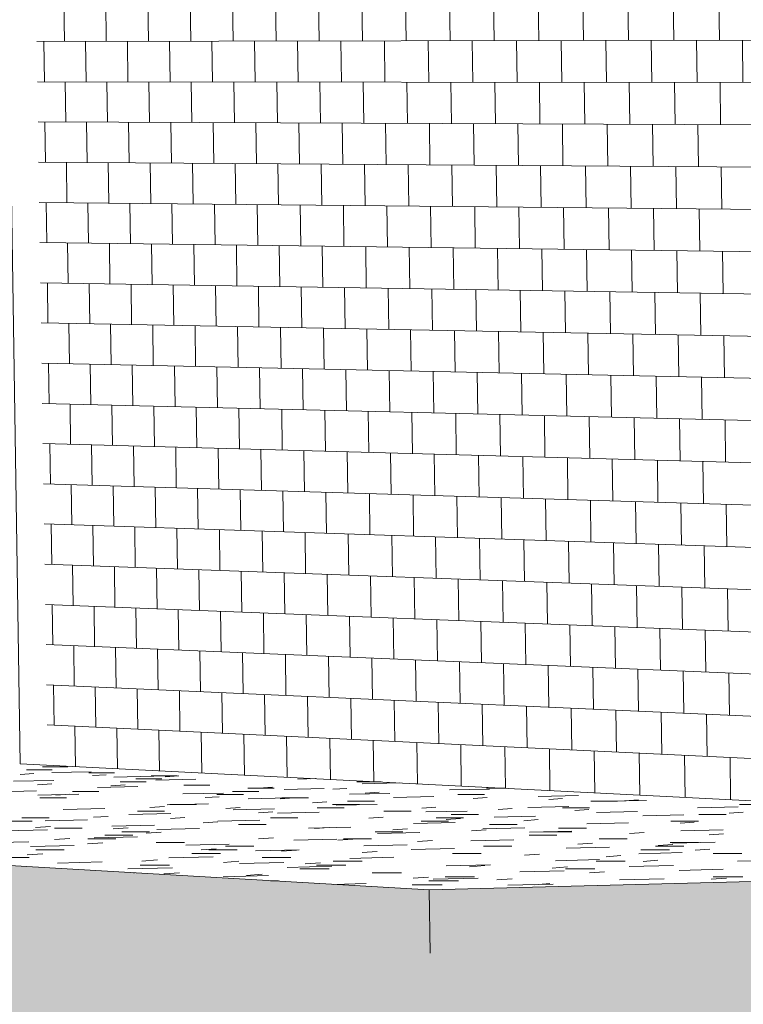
# Model space of a CAD drawing. Header units: metres. Extents: x -29 to 486, y -1 to 6.
# Tile 31 of 165: x 169.36199 to 169.3632, y 0.70197 to 0.70362. Entities that reach past the tile are written whole.
import ezdxf

# ---------------------------------------------------------------- set-up
doc = ezdxf.new("R2010")
doc.units = ezdxf.units.M
for name, color, linetype, lineweight in [('A-FLOR', 192, 'Continuous', 18), ('A-FLOR-PATT', 8, 'Continuous', 50), ('A-WALL', 113, 'Continuous', 18), ('A-WALL-PATT', 111, 'Continuous', 35)]:
    doc.layers.add(name, color=color, linetype=linetype, lineweight=lineweight)

# ---------------------------------------------------------------- blocks, each defined once
blk = doc.blocks.new('FP_68-Vista 3D 4')
at = {"layer": 'A-WALL-PATT', "lineweight": 9}
for p, q in [((12.4976551, 0.7035873), (12.4976541, 0.7036562)), ((12.4977279, 0.7035875), (12.4977268, 0.7036565)), ((12.497801, 0.7035876), (12.4978, 0.7036569)), ((12.4978747, 0.7035878), (12.4978736, 0.7036573)), ((12.4979488, 0.7035879), (12.4979477, 0.7036576)), ((12.4980234, 0.7035881), (12.4980223, 0.703658)), ((12.4980984, 0.7035882), (12.4980973, 0.7036584)), ((12.4981739, 0.7035883), (12.4981728, 0.7036587)), ((12.4982499, 0.7035885), (12.4982488, 0.7036591)), ((12.4983263, 0.7035886), (12.4983253, 0.7036595)), ((12.4972279, 0.7035865), (12.4972269, 0.7036541)), ((12.497298, 0.7035866), (12.497297, 0.7036545)), ((12.4973686, 0.7035868), (12.4973676, 0.7036548)), ((12.4974396, 0.7035869), (12.4974385, 0.7036551)), ((12.497511, 0.7035871), (12.4975099, 0.7036555)), ((12.4975828, 0.7035872), (12.4975818, 0.7036558)), ((12.4971814, 0.7035864), (12.5001107, 0.7035921)), ((12.4971941, 0.7035189), (12.497193, 0.7035864)), ((12.497264, 0.7035189), (12.4972629, 0.7035866)), ((12.4973343, 0.7035188), (12.4973333, 0.7035867)), ((12.4974051, 0.7035187), (12.497404, 0.7035868)), ((12.4974762, 0.7035187), (12.4974752, 0.703587)), ((12.4975479, 0.7035186), (12.4975468, 0.7035871)), ((12.49762, 0.7035185), (12.4976189, 0.7035873)), ((12.4976925, 0.7035184), (12.4976914, 0.7035874)), ((12.4977654, 0.7035184), (12.4977644, 0.7035875)), ((12.4978388, 0.7035183), (12.4978378, 0.7035877)), ((12.4979127, 0.7035182), (12.4979117, 0.7035878)), ((12.4979871, 0.7035182), (12.497986, 0.703588)), ((12.4980619, 0.7035181), (12.4980608, 0.7035881)), ((12.4981371, 0.703518), (12.4981361, 0.7035883)), ((12.4982129, 0.7035179), (12.4982118, 0.7035884)), ((12.4982891, 0.7035179), (12.498288, 0.7035886)), ((12.4983658, 0.7035178), (12.4983648, 0.7035887)), ((12.4971824, 0.7035189), (12.5001118, 0.7035161)), ((12.49723, 0.7034513), (12.497229, 0.7035189)), ((12.4973001, 0.703451), (12.4972991, 0.7035188)), ((12.4973707, 0.7034507), (12.4973696, 0.7035188)), ((12.4974416, 0.7034505), (12.4974406, 0.7035187)), ((12.497513, 0.7034502), (12.497512, 0.7035186)), ((12.4975849, 0.7034499), (12.4975839, 0.7035186)), ((12.4976572, 0.7034496), (12.4976562, 0.7035185)), ((12.4977299, 0.7034493), (12.4977289, 0.7035184)), ((12.4978031, 0.7034491), (12.4978021, 0.7035183)), ((12.4978768, 0.7034488), (12.4978757, 0.7035183)), ((12.4979509, 0.7034485), (12.4979498, 0.7035182)), ((12.4980254, 0.7034482), (12.4980244, 0.7035181)), ((12.4981005, 0.7034479), (12.4980994, 0.703518)), ((12.498176, 0.7034476), (12.4981749, 0.703518)), ((12.498252, 0.7034473), (12.4982509, 0.7035179)), ((12.4983284, 0.703447), (12.4983274, 0.7035178)), ((12.4971835, 0.7034515), (12.5001129, 0.7034401)), ((12.4971961, 0.7033839), (12.4971951, 0.7034514)), ((12.497266, 0.7033835), (12.497265, 0.7034512)), ((12.4973364, 0.703383), (12.4973353, 0.7034509)), ((12.4974071, 0.7033825), (12.4974061, 0.7034506)), ((12.4974783, 0.703382), (12.4974773, 0.7034503)), ((12.49755, 0.7033815), (12.4975489, 0.7034501)), ((12.497622, 0.703381), (12.497621, 0.7034498)), ((12.4976945, 0.7033805), (12.4976935, 0.7034495)), ((12.4977675, 0.70338), (12.4977665, 0.7034492)), ((12.4978409, 0.7033795), (12.4978399, 0.7034489)), ((12.4979148, 0.703379), (12.4979138, 0.7034486)), ((12.4979891, 0.7033785), (12.4979881, 0.7034483)), ((12.4980639, 0.703378), (12.4980629, 0.703448)), ((12.4981392, 0.7033775), (12.4981382, 0.7034478)), ((12.498215, 0.703377), (12.4982139, 0.7034475)), ((12.4982912, 0.7033765), (12.4982901, 0.7034472)), ((12.4971845, 0.703384), (12.5001139, 0.703364)), ((12.4972321, 0.7033161), (12.497231, 0.7033837)), ((12.4973022, 0.7033154), (12.4973011, 0.7033832)), ((12.4973727, 0.7033147), (12.4973717, 0.7033827)), ((12.4974437, 0.703314), (12.4974427, 0.7033823)), ((12.4975151, 0.7033133), (12.4975141, 0.7033818)), ((12.497587, 0.7033126), (12.4975859, 0.7033813)), ((12.4976593, 0.7033119), (12.4976582, 0.7033808)), ((12.497732, 0.7033112), (12.497731, 0.7033803)), ((12.4978052, 0.7033105), (12.4978042, 0.7033798)), ((12.4978789, 0.7033098), (12.4978778, 0.7033793)), ((12.497953, 0.7033091), (12.4979519, 0.7033788)), ((12.4980275, 0.7033084), (12.4980265, 0.7033783)), ((12.4981026, 0.7033076), (12.4981015, 0.7033778)), ((12.4981781, 0.7033069), (12.498177, 0.7033772)), ((12.4982541, 0.7033061), (12.498253, 0.7033767)), ((12.4983305, 0.7033054), (12.4983295, 0.7033762)), ((12.4971855, 0.7033166), (12.500115, 0.703288)), ((12.4971982, 0.703249), (12.4971971, 0.7033164)), ((12.4972681, 0.7032481), (12.4972671, 0.7033158)), ((12.4973384, 0.7032472), (12.4973374, 0.7033151)), ((12.4974092, 0.7032463), (12.4974082, 0.7033144)), ((12.4974804, 0.7032454), (12.4974794, 0.7033137)), ((12.497552, 0.7032445), (12.497551, 0.703313)), ((12.4976241, 0.7032436), (12.4976231, 0.7033123)), ((12.4976966, 0.7032426), (12.4976956, 0.7033116)), ((12.4977696, 0.7032417), (12.4977686, 0.7033109)), ((12.497843, 0.7032408), (12.497842, 0.7033102)), ((12.4979169, 0.7032398), (12.4979159, 0.7033094)), ((12.4979912, 0.7032389), (12.4979902, 0.7033087)), ((12.498066, 0.703238), (12.498065, 0.703308)), ((12.4981413, 0.703237), (12.4981403, 0.7033073)), ((12.4982171, 0.703236), (12.498216, 0.7033065)), ((12.4982933, 0.7032351), (12.4982922, 0.7033058)), ((12.4971866, 0.7032491), (12.5001161, 0.703212)), ((12.4972341, 0.7031809), (12.4972331, 0.7032485)), ((12.4973042, 0.7031798), (12.4973032, 0.7032476)), ((12.4973748, 0.7031787), (12.4973738, 0.7032467)), ((12.4974458, 0.7031776), (12.4974447, 0.7032458)), ((12.4975172, 0.7031765), (12.4975162, 0.7032449)), ((12.4975891, 0.7031754), (12.497588, 0.703244)), ((12.4976614, 0.7031743), (12.4976603, 0.7032431)), ((12.4977341, 0.7031731), (12.4977331, 0.7032422)), ((12.4978073, 0.703172), (12.4978062, 0.7032413)), ((12.4978809, 0.7031708), (12.4978799, 0.7032403)), ((12.497955, 0.7031697), (12.497954, 0.7032394)), ((12.4980296, 0.7031685), (12.4980286, 0.7032384)), ((12.4981047, 0.7031674), (12.4981036, 0.7032375)), ((12.4981802, 0.7031662), (12.4981791, 0.7032365)), ((12.4982562, 0.703165), (12.4982551, 0.7032356)), ((12.4983326, 0.7031638), (12.4983316, 0.7032346)), ((12.4971876, 0.7031816), (12.5001172, 0.703136)), ((12.4972002, 0.703114), (12.4971992, 0.7031815)), ((12.4972702, 0.7031127), (12.4972691, 0.7031804)), ((12.4973405, 0.7031114), (12.4973395, 0.7031793)), ((12.4974113, 0.7031101), (12.4974102, 0.7031782)), ((12.4974825, 0.7031088), (12.4974814, 0.7031771)), ((12.4975541, 0.7031074), (12.4975531, 0.703176)), ((12.4976262, 0.7031061), (12.4976251, 0.7031748)), ((12.4976987, 0.7031048), (12.4976977, 0.7031737)), ((12.4977717, 0.7031034), (12.4977706, 0.7031726)), ((12.4978451, 0.7031021), (12.4978441, 0.7031714)), ((12.497919, 0.7031007), (12.4979179, 0.7031703)), ((12.4979933, 0.7030993), (12.4979923, 0.7031691)), ((12.4980681, 0.7030979), (12.4980671, 0.7031679)), ((12.4981434, 0.7030965), (12.4981424, 0.7031668)), ((12.4982192, 0.7030951), (12.4982181, 0.7031656)), ((12.4982954, 0.7030937), (12.4982943, 0.7031644)), ((12.4971886, 0.7031142), (12.5001182, 0.70306)), ((12.4972362, 0.7030458), (12.4972352, 0.7031133)), ((12.4973063, 0.7030443), (12.4973053, 0.703112)), ((12.4973769, 0.7030427), (12.4973758, 0.7031107)), ((12.4974479, 0.7030412), (12.4974468, 0.7031094)), ((12.4975193, 0.7030397), (12.4975182, 0.7031081)), ((12.4975911, 0.7030382), (12.4975901, 0.7031068)), ((12.4976634, 0.7030366), (12.4976624, 0.7031054)), ((12.4977362, 0.703035), (12.4977351, 0.7031041)), ((12.4978094, 0.7030335), (12.4978083, 0.7031027)), ((12.497883, 0.7030319), (12.497882, 0.7031014)), ((12.4979571, 0.7030303), (12.4979561, 0.7031)), ((12.4980317, 0.7030287), (12.4980307, 0.7030986)), ((12.4981068, 0.7030271), (12.4981057, 0.7030972)), ((12.4981823, 0.7030255), (12.4981812, 0.7030958)), ((12.4982583, 0.7030239), (12.4982572, 0.7030944)), ((12.4983347, 0.7030222), (12.4983337, 0.703093)), ((12.4971897, 0.7030468), (12.5001193, 0.702984)), ((12.4972023, 0.702979), (12.4972013, 0.7030465)), ((12.4972722, 0.7029773), (12.4972712, 0.703045)), ((12.4973426, 0.7029756), (12.4973415, 0.7030435)), ((12.4974133, 0.7029739), (12.4974123, 0.703042)), ((12.4974845, 0.7029722), (12.4974835, 0.7030405)), ((12.4975562, 0.7029704), (12.4975551, 0.7030389)), ((12.4976283, 0.7029687), (12.4976272, 0.7030374)), ((12.4977008, 0.7029669), (12.4976997, 0.7030358)), ((12.4977738, 0.7029651), (12.4977727, 0.7030343)), ((12.4978472, 0.7029633), (12.4978461, 0.7030327)), ((12.4979211, 0.7029615), (12.49792, 0.7030311)), ((12.4979954, 0.7029597), (12.4979944, 0.7030295)), ((12.4980702, 0.7029579), (12.4980692, 0.7030279)), ((12.4981455, 0.7029561), (12.4981445, 0.7030263)), ((12.4982213, 0.7029542), (12.4982202, 0.7030247)), ((12.4982975, 0.7029524), (12.4982964, 0.703023)), ((12.4971907, 0.7029793), (12.5001204, 0.702908)), ((12.4972382, 0.7029106), (12.4972372, 0.7029782)), ((12.4973084, 0.7029087), (12.4973073, 0.7029765)), ((12.4973789, 0.7029068), (12.4973779, 0.7029748)), ((12.4974499, 0.7029048), (12.4974489, 0.702973)), ((12.4975213, 0.7029029), (12.4975203, 0.7029713)), ((12.4975932, 0.7029009), (12.4975922, 0.7029695)), ((12.4976655, 0.702899), (12.4976645, 0.7029678)), ((12.4977383, 0.702897), (12.4977372, 0.702966)), ((12.4978115, 0.702895), (12.4978104, 0.7029642)), ((12.4978851, 0.702893), (12.4978841, 0.7029624)), ((12.4979592, 0.702891), (12.4979582, 0.7029606)), ((12.4980338, 0.7028889), (12.4980328, 0.7029588)), ((12.4981088, 0.7028869), (12.4981078, 0.702957)), ((12.4981844, 0.7028848), (12.4981833, 0.7029551)), ((12.4982604, 0.7028827), (12.4982593, 0.7029533)), ((12.4983368, 0.7028807), (12.4983358, 0.7029514)), ((12.4971917, 0.7029119), (12.5001214, 0.702832)), ((12.4972044, 0.7028441), (12.4972033, 0.7029116)), ((12.4972743, 0.702842), (12.4972733, 0.7029097)), ((12.4973446, 0.7028399), (12.4973436, 0.7029077)), ((12.4974154, 0.7028377), (12.4974144, 0.7029058)), ((12.4974866, 0.7028356), (12.4974856, 0.7029039)), ((12.4975583, 0.7028334), (12.4975572, 0.7029019)), ((12.4976303, 0.7028312), (12.4976293, 0.7028999)), ((12.4977029, 0.702829), (12.4977018, 0.702898)), ((12.4977758, 0.7028268), (12.4977748, 0.702896)), ((12.4978493, 0.7028246), (12.4978482, 0.702894)), ((12.4979232, 0.7028224), (12.4979221, 0.702892)), ((12.4979975, 0.7028202), (12.4979965, 0.7028899)), ((12.4980723, 0.7028179), (12.4980713, 0.7028879)), ((12.4981476, 0.7028156), (12.4981465, 0.7028858)), ((12.4982233, 0.7028133), (12.4982223, 0.7028838)), ((12.4982996, 0.702811), (12.4982985, 0.7028817)), ((12.4971928, 0.7028444), (12.5001225, 0.702756)), ((12.4972403, 0.7027755), (12.4972393, 0.702843)), ((12.4973104, 0.7027732), (12.4973094, 0.7028409)), ((12.497381, 0.7027708), (12.49738, 0.7028388)), ((12.497452, 0.7027685), (12.497451, 0.7028367)), ((12.4975234, 0.7027661), (12.4975224, 0.7028345)), ((12.4975953, 0.7027637), (12.4975942, 0.7028323)), ((12.4976676, 0.7027613), (12.4976665, 0.7028301)), ((12.4977403, 0.7027589), (12.4977393, 0.7028279)), ((12.4978135, 0.7027565), (12.4978125, 0.7028257)), ((12.4978872, 0.7027541), (12.4978862, 0.7028235)), ((12.4979613, 0.7027516), (12.4979603, 0.7028213)), ((12.4980359, 0.7027491), (12.4980348, 0.702819)), ((12.4981109, 0.7027467), (12.4981099, 0.7028168)), ((12.4981865, 0.7027442), (12.4981854, 0.7028145)), ((12.4982625, 0.7027416), (12.4982614, 0.7028122)), ((12.4983389, 0.7027391), (12.4983379, 0.7028099)), ((12.4971938, 0.702777), (12.5001236, 0.70268)), ((12.4972064, 0.7027092), (12.4972054, 0.7027766)), ((12.4972764, 0.7027067), (12.4972753, 0.7027743)), ((12.4973467, 0.7027041), (12.4973457, 0.702772)), ((12.4974175, 0.7027016), (12.4974164, 0.7027696)), ((12.4974887, 0.702699), (12.4974877, 0.7027673)), ((12.4975603, 0.7026964), (12.4975593, 0.7027649)), ((12.4976324, 0.7026938), (12.4976314, 0.7027625)), ((12.4977049, 0.7026912), (12.4977039, 0.7027601)), ((12.4977779, 0.7026886), (12.4977769, 0.7027577)), ((12.4978514, 0.7026859), (12.4978503, 0.7027553)), ((12.4979252, 0.7026833), (12.4979242, 0.7027528)), ((12.4979996, 0.7026806), (12.4979985, 0.7027504)), ((12.4980744, 0.7026779), (12.4980734, 0.7027479)), ((12.4981497, 0.7026752), (12.4981486, 0.7027454)), ((12.4982254, 0.7026725), (12.4982244, 0.7027429)), ((12.4983017, 0.7026697), (12.4983006, 0.7027404)), ((12.4971948, 0.7027096), (12.5001246, 0.702604)), ((12.4972424, 0.7026404), (12.4972413, 0.7027079)), ((12.4973125, 0.7026376), (12.4973115, 0.7027054)), ((12.4973831, 0.7026349), (12.497382, 0.7027029)), ((12.4974541, 0.7026321), (12.497453, 0.7027003)), ((12.4975255, 0.7026293), (12.4975245, 0.7026977)), ((12.4975974, 0.7026265), (12.4975963, 0.7026951)), ((12.4976697, 0.7026237), (12.4976686, 0.7026925)), ((12.4977424, 0.7026209), (12.4977414, 0.7026899)), ((12.4978156, 0.702618), (12.4978146, 0.7026873)), ((12.4978893, 0.7026152), (12.4978882, 0.7026846)), ((12.4979634, 0.7026123), (12.4979624, 0.7026819)), ((12.498038, 0.7026094), (12.4980369, 0.7026793)), ((12.498113, 0.7026065), (12.498112, 0.7026766)), ((12.4981885, 0.7026035), (12.4981875, 0.7026738)), ((12.4982645, 0.7026006), (12.4982635, 0.7026711)), ((12.498341, 0.7025976), (12.49834, 0.7026683)), ((12.4971959, 0.7026422), (12.5001257, 0.7025281)), ((12.4972085, 0.7025743), (12.4972075, 0.7026417)), ((12.4972784, 0.7025713), (12.4972774, 0.702639)), ((12.4973488, 0.7025684), (12.4973477, 0.7026363)), ((12.4974196, 0.7025654), (12.4974185, 0.7026335)), ((12.4974908, 0.7025625), (12.4974897, 0.7026307)), ((12.4975624, 0.7025595), (12.4975614, 0.7026279)), ((12.4976345, 0.7025564), (12.4976335, 0.7026251)), ((12.497707, 0.7025534), (12.497706, 0.7026223)), ((12.49778, 0.7025503), (12.497779, 0.7026195)), ((12.4978534, 0.7025473), (12.4978524, 0.7026166)), ((12.4979273, 0.7025442), (12.4979263, 0.7026137)), ((12.4980017, 0.7025411), (12.4980006, 0.7026108)), ((12.4980765, 0.7025379), (12.4980754, 0.7026079)), ((12.4981518, 0.7025348), (12.4981507, 0.702605)), ((12.4982275, 0.7025316), (12.4982265, 0.702602)), ((12.4983038, 0.7025284), (12.4983027, 0.7025991)), ((12.4971969, 0.7025748), (12.5001268, 0.7024521)), ((12.4972444, 0.7025053), (12.4972434, 0.7025728)), ((12.4973146, 0.7025021), (12.4973135, 0.7025699)), ((12.4973851, 0.702499), (12.4973841, 0.7025669)), ((12.4974561, 0.7024958), (12.4974551, 0.7025639)), ((12.4975276, 0.7024926), (12.4975265, 0.702561)), ((12.4975994, 0.7024894), (12.4975984, 0.7025579)), ((12.4976717, 0.7024861), (12.4976707, 0.7025549)), ((12.4977445, 0.7024829), (12.4977435, 0.7025519)), ((12.4978177, 0.7024796), (12.4978167, 0.7025488)), ((12.4978914, 0.7024763), (12.4978903, 0.7025457)), ((12.4979655, 0.702473), (12.4979644, 0.7025426)), ((12.4980401, 0.7024696), (12.498039, 0.7025395)), ((12.4981151, 0.7024663), (12.4981141, 0.7025364)), ((12.4981906, 0.7024629), (12.4981896, 0.7025332)), ((12.4982666, 0.7024595), (12.4982656, 0.70253)), ((12.4983431, 0.7024561), (12.4983421, 0.7025268)), ((12.4971979, 0.7025073), (12.5001279, 0.7023761)), ((12.4972106, 0.7024394), (12.4972095, 0.7025068)), ((12.4972805, 0.702436), (12.4972795, 0.7025037)), ((12.4973508, 0.7024327), (12.4973498, 0.7025005)), ((12.4974216, 0.7024293), (12.4974206, 0.7024974)), ((12.4974928, 0.7024259), (12.4974918, 0.7024942)), ((12.4975645, 0.7024225), (12.4975634, 0.702491)), ((12.4976366, 0.7024191), (12.4976355, 0.7024877)), ((12.4977091, 0.7024156), (12.4977081, 0.7024845)), ((12.4977821, 0.7024121), (12.497781, 0.7024812)), ((12.4978555, 0.7024086), (12.4978545, 0.7024779)), ((12.4979294, 0.7024051), (12.4979284, 0.7024746)), ((12.4980038, 0.7024015), (12.4980027, 0.7024713)), ((12.4980786, 0.702398), (12.4980775, 0.702468)), ((12.4981539, 0.7023944), (12.4981528, 0.7024646)), ((12.4982296, 0.7023908), (12.4982286, 0.7024612)), ((12.4983059, 0.7023871), (12.4983048, 0.7024578)), ((12.4971989, 0.7024399), (12.5001289, 0.7023002)), ((12.4972465, 0.7023702), (12.4972455, 0.7024377)), ((12.4973166, 0.7023666), (12.4973156, 0.7024344)), ((12.4973872, 0.7023631), (12.4973862, 0.702431)), ((12.4974582, 0.7023595), (12.4974572, 0.7024276)), ((12.4975296, 0.7023558), (12.4975286, 0.7024242)), ((12.4976015, 0.7023522), (12.4976005, 0.7024208)), ((12.4976738, 0.7023485), (12.4976728, 0.7024173)), ((12.4977466, 0.7023449), (12.4977455, 0.7024139)), ((12.4978198, 0.7023412), (12.4978187, 0.7024104)), ((12.4978934, 0.7023374), (12.4978924, 0.7024069)), ((12.4979676, 0.7023337), (12.4979665, 0.7024033)), ((12.4980422, 0.7023299), (12.4980411, 0.7023998)), ((12.4981172, 0.7023261), (12.4981162, 0.7023962)), ((12.4981927, 0.7023223), (12.4981917, 0.7023926)), ((12.4982687, 0.7023184), (12.4982677, 0.702389)), ((12.4983452, 0.7023146), (12.4983442, 0.7023853))]:
    blk.add_line(p, q, dxfattribs=at)
blk = doc.blocks.new('FP_75-Vista 3D 4')
at = {"layer": 'A-FLOR-PATT', "lineweight": 9}
for p, q in [((12.4971908, 0.7023697), (12.4972336, 0.7023697)), ((12.4971533, 0.7023568), (12.4971767, 0.7023583)), ((12.4971644, 0.7023647), (12.4972074, 0.7023647)), ((12.4972728, 0.7023615), (12.4972064, 0.70236)), ((12.4972685, 0.7023596), (12.4973116, 0.7023596)), ((12.4972747, 0.702355), (12.497298, 0.7023564)), ((12.4973775, 0.7023538), (12.4973109, 0.7023524)), ((12.4973734, 0.7023545), (12.4974167, 0.7023545)), ((12.4973965, 0.7023531), (12.4974197, 0.7023546)), ((12.4972099, 0.7023468), (12.4971426, 0.7023453)), ((12.4971827, 0.7023396), (12.4972065, 0.7023411)), ((12.497351, 0.7023364), (12.4972833, 0.7023349)), ((12.4973059, 0.7023377), (12.4973296, 0.7023392)), ((12.4973212, 0.7023442), (12.4973649, 0.7023442)), ((12.4973474, 0.7023494), (12.4973909, 0.7023494)), ((12.4974481, 0.7023487), (12.4973812, 0.7023472)), ((12.4974278, 0.702339), (12.4974716, 0.702339)), ((12.4975536, 0.7023338), (12.4975769, 0.7023354)), ((12.4976494, 0.7023498), (12.4976191, 0.7023491)), ((12.4976412, 0.7023493), (12.4976488, 0.7023498)), ((12.4977184, 0.7023442), (12.4977592, 0.7023442)), ((12.4977891, 0.7023427), (12.4977272, 0.7023413)), ((12.4978181, 0.702341), (12.49782, 0.7023411)), ((12.4971807, 0.7023291), (12.4971124, 0.7023276)), ((12.4972519, 0.7023238), (12.4971834, 0.7023222)), ((12.4972131, 0.7023219), (12.4972371, 0.7023235)), ((12.4972412, 0.7023284), (12.4972855, 0.7023284)), ((12.4974947, 0.7023257), (12.4974266, 0.7023242)), ((12.4974636, 0.702318), (12.4974874, 0.7023195)), ((12.4974836, 0.7023231), (12.497528, 0.7023231)), ((12.4975095, 0.7023284), (12.4975538, 0.7023284)), ((12.4975352, 0.7023337), (12.4975793, 0.7023337)), ((12.4976636, 0.702333), (12.4975961, 0.7023315)), ((12.497678, 0.7023319), (12.4977012, 0.7023334)), ((12.4977735, 0.702325), (12.4977057, 0.7023235)), ((12.4977322, 0.7023253), (12.4977556, 0.7023269)), ((12.4978475, 0.7023196), (12.4977795, 0.7023181)), ((12.4979408, 0.7023323), (12.4978736, 0.7023308)), ((12.4978878, 0.7023231), (12.4979322, 0.7023231)), ((12.4979134, 0.7023167), (12.4979367, 0.7023182)), ((12.4979359, 0.7023337), (12.4979664, 0.7023337)), ((12.4980901, 0.7023216), (12.4980225, 0.7023201)), ((12.4971867, 0.7023176), (12.4972314, 0.7023176)), ((12.4973713, 0.7023016), (12.4973955, 0.7023032)), ((12.4974693, 0.7023074), (12.4974002, 0.7023058)), ((12.4974043, 0.7023067), (12.4974494, 0.7023067)), ((12.4976041, 0.7023176), (12.4975357, 0.7023161)), ((12.4975895, 0.702316), (12.4976132, 0.7023175)), ((12.4975927, 0.7023176), (12.4976374, 0.7023176)), ((12.497644, 0.7023092), (12.4976678, 0.7023108)), ((12.4976774, 0.7023067), (12.4977225, 0.7023067)), ((12.4977523, 0.7023067), (12.4976834, 0.7023051)), ((12.4977028, 0.7023122), (12.4977477, 0.7023122)), ((12.497827, 0.7023003), (12.4978507, 0.7023019)), ((12.4980737, 0.7023032), (12.4980051, 0.7023016)), ((12.4980402, 0.7023147), (12.4980633, 0.7023163)), ((12.4981107, 0.7023122), (12.4981555, 0.7023122)), ((12.4982039, 0.7023134), (12.498136, 0.7023119)), ((12.4981673, 0.7023127), (12.4981904, 0.7023143)), ((12.498358, 0.7023024), (12.4982897, 0.7023008)), ((12.4983602, 0.7023067), (12.4984052, 0.7023067)), ((12.4972957, 0.7022998), (12.4972258, 0.7022982)), ((12.4972765, 0.7022849), (12.4973012, 0.7022865)), ((12.4974061, 0.7022914), (12.4973359, 0.7022897)), ((12.4973503, 0.7022955), (12.4973958, 0.7022955)), ((12.4974987, 0.7022996), (12.4975228, 0.7023012)), ((12.4975802, 0.7022991), (12.4975107, 0.7022975)), ((12.4975534, 0.7022927), (12.4975776, 0.7022943)), ((12.497655, 0.7022934), (12.4975853, 0.7022918)), ((12.4976517, 0.7023011), (12.497697, 0.7023011)), ((12.4977382, 0.7022836), (12.4977624, 0.7022852)), ((12.4977636, 0.7022955), (12.4978091, 0.7022955)), ((12.4979031, 0.7022955), (12.4978339, 0.7022939)), ((12.4978765, 0.7022899), (12.4979222, 0.7022899)), ((12.4980181, 0.702287), (12.4979485, 0.7022854)), ((12.4979553, 0.7022983), (12.4979789, 0.7022999)), ((12.4980632, 0.7023011), (12.4981085, 0.7023011)), ((12.498084, 0.7022962), (12.4981075, 0.7022978)), ((12.4981891, 0.7022948), (12.4981201, 0.7022931)), ((12.4982669, 0.7022891), (12.4981977, 0.7022875)), ((12.4982918, 0.7022899), (12.4983374, 0.7022899)), ((12.4983428, 0.7022921), (12.498366, 0.7022937)), ((12.4971277, 0.7022784), (12.4971738, 0.7022784)), ((12.4971562, 0.7022842), (12.4972021, 0.7022842)), ((12.497179, 0.7022677), (12.4972042, 0.7022694)), ((12.4972667, 0.7022807), (12.4971957, 0.7022791)), ((12.4973786, 0.702272), (12.4973073, 0.7022703)), ((12.4974055, 0.7022828), (12.49743, 0.7022844)), ((12.4974604, 0.7022757), (12.497485, 0.7022773)), ((12.4975556, 0.7022799), (12.497485, 0.7022783)), ((12.4975199, 0.7022726), (12.4975662, 0.7022726)), ((12.4975734, 0.7022842), (12.4976192, 0.7022842)), ((12.4978834, 0.7022763), (12.4978131, 0.7022746)), ((12.4978261, 0.7022784), (12.4978722, 0.7022784)), ((12.4978514, 0.7022842), (12.4978973, 0.7022842)), ((12.4978681, 0.7022815), (12.4978921, 0.7022831)), ((12.4979409, 0.7022726), (12.4979872, 0.7022726)), ((12.4979985, 0.7022793), (12.4980223, 0.702281)), ((12.4981738, 0.7022755), (12.4981038, 0.7022738)), ((12.4982451, 0.7022784), (12.4982912, 0.7022784)), ((12.4982605, 0.7022751), (12.4982841, 0.7022768)), ((12.4971993, 0.702264), (12.4971274, 0.7022623)), ((12.4972109, 0.7022667), (12.4972574, 0.7022667)), ((12.4973503, 0.702252), (12.4972778, 0.7022503)), ((12.4972955, 0.7022548), (12.4973425, 0.7022548)), ((12.4973096, 0.7022655), (12.4973347, 0.7022672)), ((12.4973238, 0.7022608), (12.4973705, 0.7022608)), ((12.4973648, 0.7022582), (12.4973899, 0.7022599)), ((12.4974541, 0.7022661), (12.4973826, 0.7022644)), ((12.497708, 0.7022683), (12.4976369, 0.7022666)), ((12.497647, 0.7022663), (12.4976716, 0.702268)), ((12.4977487, 0.7022608), (12.4977954, 0.7022608)), ((12.4978241, 0.7022594), (12.4977527, 0.7022577)), ((12.4977786, 0.7022641), (12.497803, 0.7022658)), ((12.4979105, 0.702262), (12.4979349, 0.7022637)), ((12.498, 0.7022675), (12.4979293, 0.7022658)), ((12.498007, 0.7022548), (12.4980539, 0.7022548)), ((12.4980787, 0.7022616), (12.4980077, 0.7022599)), ((12.4980319, 0.7022608), (12.4980787, 0.7022608)), ((12.4980567, 0.7022667), (12.4981032, 0.7022667)), ((12.4981758, 0.7022576), (12.4981999, 0.7022593)), ((12.4983324, 0.7022637), (12.4982619, 0.702262)), ((12.4983092, 0.7022554), (12.4983331, 0.7022571)), ((12.497168, 0.7022437), (12.4970948, 0.702242)), ((12.4972441, 0.7022376), (12.4971708, 0.7022358)), ((12.4972111, 0.7022478), (12.4972367, 0.7022495)), ((12.4972665, 0.7022402), (12.4972921, 0.702242)), ((12.497267, 0.7022488), (12.4973142, 0.7022488)), ((12.4973818, 0.7022427), (12.4974292, 0.7022427)), ((12.4975041, 0.7022398), (12.4974312, 0.7022381)), ((12.4974977, 0.7022365), (12.4975454, 0.7022365)), ((12.4975533, 0.7022486), (12.4975784, 0.7022503)), ((12.4976848, 0.7022482), (12.4976125, 0.7022464)), ((12.4976865, 0.7022464), (12.4977114, 0.7022481)), ((12.4976959, 0.7022488), (12.497743, 0.7022488)), ((12.4978025, 0.702239), (12.49773, 0.7022372)), ((12.4978202, 0.7022441), (12.4978449, 0.7022459)), ((12.4979814, 0.7022474), (12.4979096, 0.7022456)), ((12.4979307, 0.7022365), (12.4979783, 0.7022365)), ((12.4980889, 0.7022396), (12.4981134, 0.7022414)), ((12.4981247, 0.7022488), (12.4981719, 0.7022488)), ((12.4982193, 0.7022365), (12.4982669, 0.7022365)), ((12.4982239, 0.7022374), (12.4982483, 0.7022391)), ((12.4982436, 0.7022427), (12.498291, 0.7022427)), ((12.498319, 0.7022435), (12.4982474, 0.7022417)), ((12.4971654, 0.7022218), (12.4971915, 0.7022236)), ((12.4971798, 0.7022303), (12.4972276, 0.7022303)), ((12.4974415, 0.7022241), (12.4974896, 0.7022241)), ((12.4974569, 0.7022304), (12.4974825, 0.7022321)), ((12.4974698, 0.7022303), (12.4975176, 0.7022303)), ((12.4976213, 0.7022305), (12.4975481, 0.7022288)), ((12.4975918, 0.7022281), (12.4976172, 0.7022299)), ((12.4977272, 0.7022258), (12.4977525, 0.7022276)), ((12.497882, 0.7022328), (12.4978092, 0.702231)), ((12.4978786, 0.7022241), (12.4979266, 0.7022241)), ((12.4979994, 0.7022212), (12.4980244, 0.702223)), ((12.4981418, 0.7022351), (12.4980694, 0.7022333)), ((12.4981362, 0.7022188), (12.4981611, 0.7022207)), ((12.498264, 0.7022257), (12.4981914, 0.7022239)), ((12.4981947, 0.7022303), (12.4982426, 0.7022303)), ((12.4982856, 0.7022297), (12.4983101, 0.7022315)), ((12.4983156, 0.7022241), (12.4983637, 0.7022241)), ((12.4971202, 0.7022177), (12.4971685, 0.7022177)), ((12.4972909, 0.7022101), (12.497216, 0.7022082)), ((12.4973551, 0.7022049), (12.4974039, 0.7022049)), ((12.4973578, 0.7022116), (12.4973838, 0.7022134)), ((12.497477, 0.7022188), (12.4974029, 0.702217)), ((12.4974945, 0.7022093), (12.4975204, 0.7022111)), ((12.497596, 0.7022092), (12.4975215, 0.7022074)), ((12.4975594, 0.7022177), (12.4976077, 0.7022177)), ((12.4976763, 0.7022027), (12.4976015, 0.7022009)), ((12.4976316, 0.7022069), (12.4976574, 0.7022087)), ((12.4976507, 0.7022049), (12.4976995, 0.7022049)), ((12.4976784, 0.7022113), (12.4977269, 0.7022113)), ((12.4977803, 0.7022179), (12.4977066, 0.7022161)), ((12.4979424, 0.7022051), (12.4978681, 0.7022033)), ((12.4979074, 0.7022021), (12.4979328, 0.702204)), ((12.498125, 0.7022139), (12.4980515, 0.7022121)), ((12.4981196, 0.7022113), (12.4981682, 0.7022113)), ((12.4982491, 0.7022042), (12.4981752, 0.7022024)), ((12.4981983, 0.702211), (12.4982232, 0.7022128)), ((12.4984298, 0.702213), (12.4983567, 0.7022112)), ((12.4974093, 0.7022004), (12.497334, 0.7021985)), ((12.4973438, 0.7021918), (12.4973454, 0.7021918)), ((12.4973943, 0.7021899), (12.4974207, 0.7021918)), ((12.4975699, 0.7021872), (12.4974941, 0.7021853)), ((12.4975332, 0.7021875), (12.4975595, 0.7021894)), ((12.4976228, 0.7021984), (12.4976718, 0.7021984)), ((12.4977439, 0.7021918), (12.4977931, 0.7021918)), ((12.498066, 0.7021953), (12.4979914, 0.7021934)), ((12.498046, 0.7021998), (12.4980713, 0.7022016)), ((12.4980684, 0.7021984), (12.4981174, 0.7021984)), ((12.4981085, 0.7021917), (12.4981338, 0.7021935)), ((12.4983329, 0.7021977), (12.4982588, 0.7021959)), ((12.4975736, 0.7021785), (12.4975871, 0.7021785)), ((12.4977336, 0.7021737), (12.4976789, 0.7021723)), ((12.4978113, 0.7021717), (12.4978613, 0.7021717)), ((12.4978127, 0.7021826), (12.4978386, 0.7021845)), ((12.4978389, 0.7021785), (12.4978886, 0.7021785)), ((12.4979219, 0.7021829), (12.4978464, 0.702181)), ((12.4978661, 0.7021852), (12.4979156, 0.7021852)), ((12.4979532, 0.7021801), (12.497979, 0.702182)), ((12.4980474, 0.7021728), (12.4979715, 0.7021709)), ((12.498016, 0.7021718), (12.4980418, 0.7021737)), ((12.4982337, 0.702182), (12.4981586, 0.7021801)), ((12.4983127, 0.702181), (12.498338, 0.7021829)), ((12.4983161, 0.7021852), (12.4983656, 0.7021852))]:
    blk.add_line(p, q, dxfattribs=at)

msp = doc.modelspace()

# ---------------------------------------------------------------- hatches: boundary and pattern name
at = {"layer": 'A-FLOR'}
for points in [[(169.3587498, 0.7013053), (169.3675929, 0.7021186), (169.3681171, 0.7021443), (169.3687443, 0.7021722), (169.3694376, 0.7022002), (169.370044, 0.7022226), (169.3703987, 0.7022352), (169.3697692, 0.7022613), (169.3626725, 0.7020571), (169.360566, 0.7021897), (169.3604581, 0.7021987), (169.3603689, 0.7022081), (169.3602981, 0.7022177), (169.3602454, 0.7022277), (169.3602106, 0.7022384), (169.3601951, 0.7022475), (169.3601682, 0.7023394), (169.3601683, 0.7023491), (169.3601851, 0.702359), (169.3602183, 0.702369), (169.3602673, 0.7023791), (169.3603316, 0.7023893), (169.3604108, 0.7023996), (169.3605044, 0.70241), (169.3606118, 0.7024205), (169.3608661, 0.7024415), (169.3612433, 0.702468), (169.3616265, 0.702492), (169.3619249, 0.7025103), (169.3618722, 0.7026984), (169.3583867, 0.7025577), (169.3586488, 0.7016538)], [(169.3626741, 0.702057), (169.3626725, 0.702163), (169.3606929, 0.702278), (169.3606945, 0.7021808), (169.362376, 0.7020757)], [(169.3626749, 0.702057), (169.3626749, 0.7020571), (169.3649643, 0.7021231), (169.3649629, 0.7022242), (169.3626725, 0.702163), (169.3626741, 0.702057)]]:
    msp.add_hatch(color=256, dxfattribs=at).paths.add_polyline_path(points, flags=0)

# ---------------------------------------------------------------- linework, layer by layer
at = {"layer": 'A-FLOR', "lineweight": 9}
for p, q in [((169.3626725, 0.702163), (169.3697395, 0.7023519)), ((169.3606929, 0.702278), (169.3626725, 0.702163)), ((169.3626725, 0.702163), (169.3626741, 0.702057))]:
    msp.add_line(p, q, dxfattribs=at)
at = {"layer": 'A-WALL', "lineweight": 9}
for q in [(169.3619336, 0.705833), (169.3649629, 0.7022242)]:
    msp.add_line((169.3619866, 0.7023749), q, dxfattribs=at)

# ---------------------------------------------------------------- block references
at = {"layer": 'A-FLOR', "lineweight": 9}
msp.add_blockref('FP_75-Vista 3D 4', (156.8648329, 0), dxfattribs=at)
at = {"layer": 'A-WALL', "lineweight": 9}
msp.add_blockref('FP_68-Vista 3D 4', (156.8648329, 0), dxfattribs=at)

doc.saveas('drawing.dxf')
